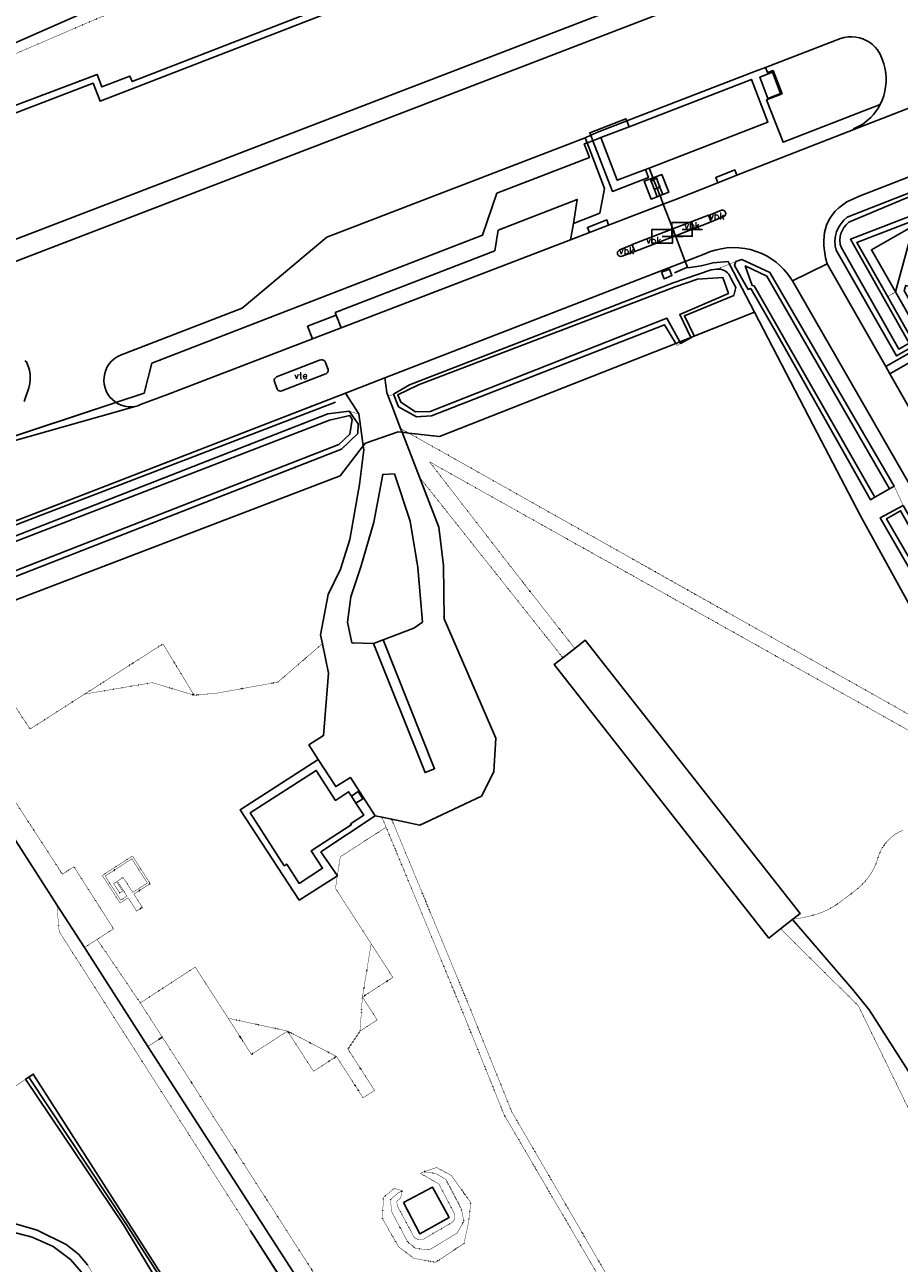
# Model space of a CAD drawing. Header units: millimetres. Extents: x 0 to 1134213, y -536989 to 313336.
# Tile 73 of 86: x 379802 to 507838, y -14998 to 166241. Entities that reach past the tile are written whole.
import ezdxf

# ---------------------------------------------------------------- set-up
doc = ezdxf.new("R2010")
doc.units = ezdxf.units.MM
doc.linetypes.add('DOT', pattern=[6.35, 0, -6.35])
for name, color, linetype in [('ondersteunendwaterdeel_oever_slootkant', 7, 'Continuous'), ('ondersteunendwegdeel_verkeerseiland', 7, 'Continuous'), ('overigbouwwerk_open_loods', 7, 'Continuous'), ('overigbouwwerk_overkapping', 7, 'Continuous'), ('panden', 7, 'Continuous'), ('tekst_ondersteunendwegdeel_onbegroeid', 7, 'Continuous'), ('terreindeelbegroeid', 7, 'DOT'), ('terreindeelonbegroeid', 7, 'DOT'), ('waterdeel', 4, 'Continuous'), ('wegdeel_opstelplaats', 7, 'Continuous'), ('wegdeel_parkeervlak', 7, 'Continuous'), ('wegdeel_rijbaan', 7, 'Continuous'), ('wegdeel_voetpad', 7, 'Continuous')]:
    doc.layers.add(name, color=color, linetype=linetype)
for name, color, linetype, true_color in [('plustopo_luifel', 7, 'Continuous', 0x8a193f), ('scheiding_doorgang', 7, 'Continuous', 0x8a193f), ('scheiding_hek', 7, 'Continuous', 0x8a193f), ('scheiding_tourniquette', 7, 'Continuous', 0x8a193f), ('spoor_trein', 7, 'Continuous', 0x8a193f), ('straatmeubilair_slagboom', 7, 'Continuous', 0xbb1bc3)]:
    doc.layers.add(name, color=color, linetype=linetype, true_color=true_color)
doc.styles.get("Standard").update_dxf_attribs({"font": 'arial.ttf'})

# ---------------------------------------------------------------- blocks, each defined once
blk = doc.blocks.new('065')
at = {"color": 0, "linetype": 'Continuous'}
blk.add_line((0, 0), (3, 0), dxfattribs=at)
blk.add_3dface([(-1.5, 1), (1.5, 1), (1.5, -1), (-1.5, -1)], dxfattribs=at)

msp = doc.modelspace()

# ---------------------------------------------------------------- linework, layer by layer
at = {"layer": 'ondersteunendwaterdeel_oever_slootkant'}
for points in [[(509707.7, 137515.4, 0), (501644.7, 134393.4, 0), (506144.7, 126437.4, 0), (510165.7, 119329.4, 0), (507447.7, 117780.4, 0), (498587.7, 133248.4, 0), (498460.7, 133898.4, 0), (498431.7, 134643.4, 0), (498514.7, 135338.4, 0), (498669.7, 135918.4, 0), (498939.7, 136554.4, 0), (499323.7, 137169.4, 0), (499714.7, 137631.4, 0), (500227.7, 138087.4, 0), (547955.7, 156758.4, 0)], [(508696.7, 140840.4, 0), (500463.7, 137353.4, 0), (500051.7, 136976.4, 0), (499738.7, 136582.4, 0), (499462.7, 136091.4, 0), (499308.7, 135683.4, 0), (499205.7, 135245.4, 0), (499161.7, 134721.4, 0), (499208.7, 134151.4, 0), (499322.7, 133681.4, 0), (507791.7, 118782.4, 0), (509277.7, 119629.4, 0), (500678.7, 134844.4, 0), (549140.7, 153541.4, 0)]]:
    msp.add_polyline3d(points, dxfattribs=at)
for points in [[(507101.7, 98737.4, 0), (506421.7, 98343.4, 0), (488452.7, 129468.4, 0), (485282.7, 130945.4, 0), (486289.7, 128102.4, 0), (486590.7, 128031.4, 0), (504262.7, 97090.4, 0), (503649.7, 96734.4, 0), (489660.7, 121440.4, 0), (486107.7, 127662.4, 0), (485720.7, 127502.4, 0), (483718.7, 131030.4, 0), (483928.7, 131592.4, 0), (484773.7, 131879.4, 0), (488903.7, 129980.4, 0)], [(483041.7, 129466.4, 0), (483161.7, 129180.4, 0), (483911.7, 127812.4, 0), (483599.7, 126623.4, 0), (476374.7, 123629.4, 0), (477820.7, 120701.4, 0), (477668.7, 120618.4, 0), (477341.7, 120439.4, 0), (477321.7, 120481.4, 0), (475691.7, 123863.4, 0), (482834.7, 126932.4, 0), (482018.7, 129255.4, 0), (478317.7, 129032.4, 0), (475007.7, 127892.4, 0), (437453.7, 113544.4, 0), (434421.7, 112065.4, 0), (434840.7, 110990.4, 0), (437026.7, 109579.4, 0), (439136.7, 109652.4, 0), (473822.7, 123282.4, 0), (475693.7, 119839.4, 0), (475110.7, 119609.4, 0), (473489.7, 122353.4, 0), (439373.7, 109022.4, 0), (437147.7, 108860.4, 0), (434538.7, 110342.4, 0), (433810.7, 112173.4, 0), (436113.7, 113549.4, 0), (474726.7, 128472.4, 0), (480315.7, 130367.4, 0), (481139.7, 130481.4, 0), (481473.7, 130489.4, 0), (481803.7, 130439.4, 0), (482119.7, 130331.4, 0), (482411.7, 130171.4, 0), (482671.7, 129961.4, 0), (482876.7, 129728.4, 0)], [(372310.7, 83100.4, 0), (370337.7, 88270.4, 0), (424195.7, 109281.4, 0), (427311.7, 109686.4, 0), (428606.7, 107865.4, 0), (428560.7, 106431.4, 0), (426195.7, 104112.4, 0)], [(372582.7, 84071.4, 0), (425785.7, 104835.4, 0), (427384.7, 106313.4, 0), (427719.7, 108461.4, 0), (427381.7, 109057.4, 0), (424400.7, 108371.4, 0), (371150.7, 87821.4, 0)], [(527322.7, 57820.4, 0), (528116.7, 59570.4, 0), (508036.7, 95111.4, 0), (505994.7, 93954.4, 0), (527054.7, 57661.4, 0), (526818.7, 57521.4, 0), (525790.7, 58156.4, 0), (505039.7, 94081.4, 0), (508405.7, 95893.4, 0), (528986.7, 60015.4, 0), (527747.7, 58072.4, 0)], [(429169.7, -62401.6, 0), (428418.7, -62889.6, 0), (419603.7, -49289.6, 0), (419059.7, -48450.6, 0), (418515.7, -47610.6, 0), (417972.7, -46772.6, 0), (417428.7, -45932.6, 0), (416884.7, -45094.6, 0), (416340.7, -44254.6, 0), (401533.7, -21408.6, 0), (394253.7, -9369.6, 0), (379930.7, 11924.4, 0), (380417.7, 12249.4, 0), (394578.7, -9185.6, 0), (412941.7, -37817.6, 0), (417411.7, -44754.6, 0), (418494.7, -46435.6, 0), (419577.7, -48116.6, 0), (428673.7, -62232.6, 0)]]:
    msp.add_polyline3d(points, close=True, dxfattribs=at)
at = {"layer": 'ondersteunendwegdeel_verkeerseiland'}
for points in [[(479932.7, 138341.4, 0), (480303.7, 137408.4, 0), (475073.7, 135375.4, 0), (474954.7, 135689.4, 0), (474810.7, 136027.4, 0), (474684.7, 136356.4, 0), (479917.7, 138376.4, 0)], [(480303.7, 137408.4, 0), (479932.7, 138341.4, 0), (481801.7, 139090.4, 0), (481989.7, 139110.4, 0), (482170.7, 139058.4, 0), (482318.7, 138941.4, 0), (482411.7, 138776.4, 0), (482435.7, 138599.4, 0), (482395.7, 138426.4, 0), (482295.7, 138278.4, 0), (482149.7, 138176.4, 0)], [(475073.7, 135375.4, 0), (469121.7, 133062.4, 0), (468752.7, 134025.4, 0), (468745.7, 134064.4, 0), (474684.7, 136356.4, 0), (474810.7, 136027.4, 0), (474954.7, 135689.4, 0)], [(469121.7, 133062.4, 0), (467246.7, 132359.4, 0), (467057.7, 132325.4, 0), (466869.7, 132366.4, 0), (466711.7, 132475.4, 0), (466605.7, 132635.4, 0), (466567.7, 132828.4, 0), (466607.7, 133020.4, 0), (466717.7, 133182.4, 0), (466882.7, 133289.4, 0), (468752.7, 134025.4, 0)], [(416314.7, 114170.4, 0), (416319.7, 114300.4, 0), (416361.7, 114424.4, 0), (416489.7, 114593.4, 0), (416669.7, 114705.4, 0), (422964.7, 117141.4, 0), (423143.7, 117188.4, 0), (423328.7, 117198.4, 0), (423511.7, 117170.4, 0), (423627.7, 117118.4, 0), (423722.7, 117033.4, 0), (423787.7, 116923.4, 0), (424217.7, 115803.4, 0), (424244.7, 115677.4, 0), (424230.7, 115549.4, 0), (424178.7, 115432.4, 0), (424062.7, 115288.4, 0), (423917.7, 115171.4, 0), (423752.7, 115087.4, 0), (417457.7, 112651.4, 0), (417248.7, 112613.4, 0), (417040.7, 112654.4, 0), (416927.7, 112717.4, 0), (416836.7, 112809.4, 0), (416774.7, 112923.4, 0), (416344.7, 114043.4, 0)]]:
    msp.add_polyline3d(points, close=True, dxfattribs=at)
at = {"layer": 'overigbouwwerk_open_loods'}
msp.add_polyline3d([(492246.7, 35336.4, 0), (490460.7, 33932.4, 0), (488751.7, 32589.4, 0), (457302.7, 72598.4, 0), (458591.7, 73611.4, 0), (460329.7, 74977.4, 0), (461862.7, 76182.4, 0), (493311.7, 36173.4, 0)], close=True, dxfattribs=at)
at = {"layer": 'overigbouwwerk_overkapping'}
for points in [[(488594.7, 155467.4, 0), (487403.7, 158566.4, 0), (489269.7, 159282.4, 0), (490465.7, 156169.4, 0)], [(473048.7, 130013.4, 0), (474200.7, 130459.4, 0), (474561.7, 129526.4, 0), (473409.7, 129080.4, 0)]]:
    msp.add_polyline3d(points, close=True, dxfattribs=at)
at = {"layer": 'panden'}
for points in [[(550320.7, 216858.4, 0), (555336.7, 203906.4, 0), (555695.7, 202979.4, 0), (375006.7, 133539.4, 0), (371379.7, 142991.4, 0), (371659.7, 143099.4, 0), (370648.7, 145734.4, 0), (374274.7, 147129.4, 0), (372732.7, 151136.4, 0), (389806.7, 157692.4, 0), (390822.7, 155051.4, 0), (544716.7, 214686.4, 0), (544114.7, 216297.4, 0), (549697.7, 218467.4, 0)], [(471203.7, 145275.4, 0), (470691.7, 145077.4, 0), (466559.7, 143479.4, 0), (464146.7, 149730.4, 0), (468279.7, 151326.4, 0), (486209.7, 158254.4, 0), (488619.7, 152010.4, 0)], [(427620.7, 53368.4, 0), (428297.7, 52318.4, 0), (429435.7, 50553.4, 0), (427494.7, 49301.4, 0), (427592.7, 49149.4, 0), (421738.7, 45372.4, 0), (423397.7, 42801.4, 0), (419977.7, 40594.4, 0), (418156.7, 43418.4, 0), (417782.7, 43177.4, 0), (412804.7, 50896.4, 0), (422452.7, 57119.4, 0), (425278.7, 52737.4, 0), (427219.7, 53989.4, 0)]]:
    msp.add_polyline3d(points, close=True, dxfattribs=at)
at = {"layer": 'plustopo_luifel'}
for points in [[(470691.7, 145077.4, 0), (471143.7, 143908.4, 0), (465843.7, 141863.4, 0), (462980.7, 149280.4, 0), (462675.7, 150069.4, 0), (462530.7, 150445.4, 0), (467828.7, 152492.4, 0), (467954.7, 152166.4, 0), (468279.7, 151326.4, 0)], [(472806.7, 141237.4, 0), (472406.7, 141085.4, 0), (471493.7, 140738.4, 0), (470488.7, 143345.4, 0), (471790.7, 143840.4, 0), (473079.7, 144329.4, 0), (474084.7, 141722.4, 0), (473205.7, 141388.4, 0), (472806.7, 141237.4, 0)]]:
    msp.add_polyline3d(points, dxfattribs=at)
at = {"layer": 'scheiding_doorgang'}
for p, q in [((471768.7, 143894.4), (471203.7, 145275.4)), ((472912.7, 140967.4), (473285.7, 139996.4)), ((473285.7, 139996.4), (474684.7, 136356.4)), ((474684.7, 136356.4), (474810.7, 136027.4)), ((474954.7, 135689.4), (475073.7, 135375.4)), ((475073.7, 135375.4), (476506.7, 131586.4)), ((476506.7, 131586.4), (476812.7, 130777.4)), ((434495.7, 106661.4), (429688.7, 105034.4))]:
    msp.add_line(p, q, dxfattribs=at)
at = {"layer": 'scheiding_hek'}
for p, q in [((462122.7, 148949.4), (462980.7, 149280.4)), ((462980.7, 149280.4), (464146.7, 149730.4)), ((471535.7, 143352.4), (471455.7, 143222.4)), ((471768.7, 143894.4), (471790.7, 143840.4)), ((471790.7, 143840.4), (471812.7, 143787.4)), ((471812.7, 143787.4), (471880.7, 143619.4)), ((472502.7, 143623.4), (472333.7, 143671.4)), ((471797.7, 142317.4), (471957.7, 142254.4)), ((472741.7, 141400.4), (472806.7, 141237.4)), ((472758.7, 142559.4), (472837.7, 142717.4)), ((472806.7, 141237.4), (472825.7, 141188.4)), ((472825.7, 141188.4), (472912.7, 140967.4)), ((474810.7, 136027.4), (474954.7, 135689.4)), ((476812.7, 130777.4), (474945.7, 129959.4)), ((482963.7, 131208.4), (486657.7, 124162.4)), ((486657.7, 124162.4), (477668.7, 120618.4)), ((475693.7, 119839.4), (475110.7, 119609.4)), ((477321.7, 120481.4), (475693.7, 119839.4)), ((477668.7, 120618.4), (477321.7, 120481.4)), ((425311.7, 111026.4), (369780.7, 89717.4)), ((374571.7, 104838.4), (393153.7, 110978.4)), ((435046.7, 106598.4), (434495.7, 106661.4)), ((436033.7, 106486.4), (435046.7, 106598.4)), ((429688.7, 105034.4), (429360.7, 104608.4)), ((375141.7, 51996.4), (384496.7, 37456.4)), ((384496.7, 37456.4), (388531.7, 31191.4)), ((388531.7, 31191.4), (397842.7, 16735.4)), ((397842.7, 16735.4), (465778.7, -88736.6))]:
    msp.add_line(p, q, dxfattribs=at)
for points in [[(319890.7, 137876.4, 0), (471949.7, 204783.4, 0), (578969.7, 233249.4, 0), (707015.7, 267206.4, 0), (838108.7, 294861.4, 0)], [(393153.7, 110978.4, 0), (397288.7, 112345.4, 0), (398430.7, 116708.4, 0), (446801.7, 135439.4, 0), (448936.7, 141591.4, 0), (462477.7, 146835.4, 0), (461720.7, 148794.4, 0), (462122.7, 148949.4, 0)], [(471880.7, 143619.4, 0), (471690.7, 143509.4, 0), (471535.7, 143352.4, 0)], [(472333.7, 143671.4, 0), (472110.7, 143677.4, 0), (471880.7, 143619.4, 0)], [(471957.7, 142254.4, 0), (472178.7, 142231.4, 0), (472396.7, 142274.4, 0)], [(472396.7, 142274.4, 0), (472401.7, 142276.5, 0), (472469.7, 142305.4, 0), (472630.7, 142413.4, 0), (472758.7, 142559.4, 0)], [(476870.7, 130653.4, 0), (478840.7, 130962.4, 0), (480578.7, 131422.4, 0), (482771.7, 131573.4, 0), (482963.7, 131208.4, 0)], [(521835.7, 58602.4, 0), (502181.7, 94395.4, 0), (495239.7, 107665.4, 0), (486657.7, 124162.4, 0)], [(475110.7, 119609.4, 0), (440528.7, 105973.4, 0), (436033.7, 106486.4, 0)], [(370686.7, 80624.4, 0), (373659.7, 82043.4, 0), (376716.7, 81420.4, 0), (425982.7, 100227.4, 0), (429360.7, 104608.4, 0)]]:
    msp.add_polyline3d(points, dxfattribs=at)
at = {"layer": 'scheiding_tourniquette'}
msp.add_polyline3d([(472741.7, 141400.4, 0), (472401.7, 142276.5, 0), (471880.7, 143619.4, 0)], dxfattribs=at)
at = {"layer": 'spoor_trein'}
msp.add_polyline3d([(492227.7, 35321.4, 0), (501167.7, 24863.4, 0), (503442.7, 22091.4, 0), (514509.7, 4749.4, 0), (523232.7, -10726.6, 0), (524848.7, -14331.6, 0), (525950.7, -17430.6, 0), (526813.7, -20552.6, 0), (527390.7, -23368.6, 0), (527648.7, -25055.6, 0), (527876.7, -27107.6, 0), (528038.7, -30043.6, 0), (527961.7, -33905.6, 0), (527635.7, -37199.6, 0), (527224.7, -39692.6, 0), (527077.7, -40423.6, 0), (527040.7, -40597.6, 0)], dxfattribs=at)
at = {"layer": 'terreindeelbegroeid'}
for points in [[(319890.7, 137876.4, 0), (399004.7, 172687.4, 0), (471949.7, 204783.4, 0), (707015.7, 267206.4, 0), (838108.7, 294861.4, 0), (839745.7, 290547.4, 0), (837171.7, 290030.4, 0), (800713.7, 282713.4, 0), (794585.7, 281473.4, 0), (746172.7, 271828.4, 0), (707660.7, 264156.4, 0), (674096.7, 255407.4, 0), (672636.7, 254766.4, 0), (597432.7, 234938.4, 0), (564094.7, 226085.4, 0), (550596.7, 222488.4, 0), (507852.7, 210194.4, 0), (472976.7, 200918.4, 0), (399749.7, 171171.4, 0), (376450.7, 161139.4, 0)], [(838108.7, 294861.4, 0), (707015.7, 267206.4, 0), (578969.7, 233249.4, 0), (471949.7, 204783.4, 0), (319890.7, 137876.4, 0)], [(376450.7, 161139.4, 0), (399749.7, 171171.4, 0), (401310.7, 167997.4, 0), (508622.7, 208205.4, 0), (507852.7, 210194.4, 0), (550596.7, 222488.4, 0), (551494.7, 220142.4, 0), (549377.7, 219328.4, 0), (542753.7, 216781.4, 0), (543434.7, 215261.4, 0), (395504.7, 157938.4, 0), (395200.7, 158721.4, 0), (391090.7, 157139.4, 0), (390381.7, 158984.4, 0), (367835.7, 150473.4, 0)], [(510896.7, 119112.4, 0), (505856.7, 116241.4, 0), (497289.7, 131258.4, 0), (497060.7, 132123.4, 0), (496882.7, 133169.4, 0), (496819.7, 133880.4, 0), (496803.7, 134593.4, 0), (496835.7, 135305.4, 0), (496902.7, 135853.4, 0), (497021.7, 136393.4, 0), (497192.7, 136918.4, 0), (497485.7, 137565.4, 0), (497768.7, 138051.4, 0), (498093.7, 138511.4, 0), (498456.7, 138941.4, 0), (498985.7, 139455.4, 0), (499564.7, 139912.4, 0), (500188.7, 140305.4, 0), (501023.7, 140737.4, 0), (501882.7, 141118.4, 0), (546767.7, 158560.4, 0)], [(547955.7, 156758.4, 0), (500227.7, 138087.4, 0), (499714.7, 137631.4, 0), (499323.7, 137169.4, 0), (498939.7, 136554.4, 0), (498669.7, 135918.4, 0), (498514.7, 135338.4, 0), (498431.7, 134643.4, 0), (498460.7, 133898.4, 0), (498587.7, 133248.4, 0), (507447.7, 117780.4, 0), (510165.7, 119329.4, 0), (506144.7, 126437.4, 0), (507284.7, 127138.4, 0), (511209.7, 120258.4, 0)], [(508405.7, 95893.4, 0), (507101.7, 98737.4, 0), (488903.7, 129980.4, 0), (484773.7, 131879.4, 0), (483928.7, 131592.4, 0), (482963.7, 131208.4, 0), (481139.7, 130481.4, 0), (480315.7, 130367.4, 0), (474726.7, 128472.4, 0), (436113.7, 113549.4, 0), (433810.7, 112173.4, 0), (433026.7, 111885.4, 0), (432819.7, 112447.4, 0), (432530.7, 114570.4, 0), (476506.7, 131586.4, 0), (479277.7, 132658.4, 0), (480077.7, 132998.4, 0), (480903.7, 133268.4, 0), (481749.7, 133465.4, 0), (482609.7, 133588.4, 0), (483477.7, 133636.4, 0), (484345.7, 133609.4, 0), (485208.7, 133507.4, 0), (486059.7, 133331.4, 0), (486891.7, 133082.4, 0), (487699.7, 132762.4, 0), (488476.7, 132373.4, 0), (489169.7, 131948.4, 0), (489806.7, 131482.4, 0), (490405.7, 130966.4, 0), (490959.7, 130406.4, 0), (491506.7, 129752.4, 0), (491861.7, 129259.4, 0), (492185.7, 128746.4, 0), (532165.7, 59304.4, 0)], [(521835.7, 58602.4, 0), (502181.7, 94395.4, 0), (495239.7, 107665.4, 0), (486657.7, 124162.4, 0), (477668.7, 120618.4, 0), (477820.7, 120701.4, 0), (476374.7, 123629.4, 0), (483599.7, 126623.4, 0), (483911.7, 127812.4, 0), (483161.7, 129180.4, 0), (483041.7, 129466.4, 0), (482876.7, 129728.4, 0), (482671.7, 129961.4, 0), (482411.7, 130171.4, 0), (482119.7, 130331.4, 0), (481803.7, 130439.4, 0), (481473.7, 130489.4, 0), (481139.7, 130481.4, 0), (482963.7, 131208.4, 0), (483928.7, 131592.4, 0), (483718.7, 131030.4, 0), (485720.7, 127502.4, 0), (486107.7, 127662.4, 0), (489660.7, 121440.4, 0), (503649.7, 96734.4, 0), (504262.7, 97090.4, 0), (506421.7, 98343.4, 0), (507101.7, 98737.4, 0), (508405.7, 95893.4, 0), (505039.7, 94081.4, 0), (525790.7, 58156.4, 0)], [(379796.7, 117060.4, 0), (380059.7, 116896.4, 0), (380311.7, 116300.4, 0), (380487.7, 115677.4, 0), (380586.7, 115037.4, 0), (380606.7, 114390.4, 0), (380546.7, 113745.4, 0), (380408.7, 113113.4, 0), (379716.7, 111104.4, 0)], [(536701.7, 62173.4, 0), (506461.7, 115181.4, 0), (511033.7, 117786.4, 0)], [(508398.7, 48351.4, 0), (507833.7, 48116.4, 0), (507302.7, 47812.4, 0), (506788.7, 47435.4, 0), (506314.7, 47007.4, 0), (505886.7, 46535.4, 0), (505508.7, 46021.4, 0), (505183.7, 45472.4, 0), (504916.7, 44893.4, 0), (504469.7, 43577.4, 0), (504171.7, 42887.4, 0), (503816.7, 42225.4, 0), (503406.7, 41595.4, 0), (502943.7, 41003.4, 0), (502433.7, 40451.4, 0), (501877.7, 39945.4, 0), (501004.7, 39233.4, 0), (500112.7, 38543.4, 0), (499289.7, 37941.4, 0), (498450.7, 37363.4, 0), (497850.7, 36991.4, 0), (497226.7, 36662.4, 0), (496580.7, 36377.4, 0), (495916.7, 36138.4, 0), (494801.7, 35815.4, 0), (493669.7, 35563.4, 0), (492246.7, 35336.4, 0), (493311.7, 36173.4, 0), (461862.7, 76182.4, 0), (460329.7, 74977.4, 0), (451184.7, 86640.4, 0), (439062.7, 102282.4, 0), (511960.7, 61437.4, 0)], [(369444.7, 80031.4, 0), (380578.7, 63167.4, 0), (388575.7, 68294.4, 0), (398492.7, 69965.4, 0), (404602.7, 68127.4, 0), (407964.7, 68435.4, 0), (416835.7, 70032.4, 0), (423384.7, 75669.4, 0), (424269.7, 71370.4, 0), (423556.7, 62208.4, 0), (421401.7, 60845.4, 0), (422760.7, 58696.4, 0), (411327.7, 51338.4, 0), (419998.7, 38153.4, 0), (425571.7, 41697.4, 0), (425290.7, 39866.4, 0), (430519.7, 31758.4, 0), (429239.7, 23964.4, 0), (428888.7, 18979.4, 0), (427117.7, 16343.4, 0), (431014.7, 10293.4, 0), (429334.7, 9208.4, 0), (425436.7, 15260.4, 0), (418285.7, 18976.4, 0), (409579.7, 20858.4, 0), (404762.7, 28336.4, 0), (396714.7, 23103.4, 0), (390396.7, 32394.4, 0), (392797.7, 33943.4, 0), (387003.7, 43029.4, 0), (385310.7, 41927.4, 0), (377721.7, 53623.4, 0)], [(452640.7, -63907.6, 0), (399944.7, 18089.4, 0), (396714.7, 23103.4, 0), (404762.7, 28336.4, 0), (409579.7, 20858.4, 0), (412991.7, 15560.4, 0), (418285.7, 18976.4, 0), (422075.7, 13092.4, 0), (425436.7, 15260.4, 0), (429334.7, 9208.4, 0), (431014.7, 10293.4, 0), (427117.7, 16343.4, 0), (428888.7, 18979.4, 0), (431407.7, 20603.4, 0), (429239.7, 23964.4, 0), (433693.7, 26837.4, 0), (430519.7, 31758.4, 0), (425290.7, 39866.4, 0), (425571.7, 41697.4, 0), (425999.7, 44480.4, 0), (432710.7, 48809.4, 0), (443568.7, 22624.4, 0), (450004.7, 6696.4, 0), (488821.7, -59554.6, 0)], [(516746.7, -7834.6, 0), (501838.7, 22691.4, 0), (490460.7, 33932.4, 0), (492246.7, 35336.4, 0), (493669.7, 35563.4, 0), (494801.7, 35815.4, 0), (495916.7, 36138.4, 0), (496580.7, 36377.4, 0), (497226.7, 36662.4, 0), (497850.7, 36991.4, 0), (498450.7, 37363.4, 0), (499289.7, 37941.4, 0), (500112.7, 38543.4, 0), (501004.7, 39233.4, 0), (501877.7, 39945.4, 0), (502433.7, 40451.4, 0), (502943.7, 41003.4, 0), (503406.7, 41595.4, 0), (503816.7, 42225.4, 0), (504171.7, 42887.4, 0), (504469.7, 43577.4, 0), (504916.7, 44893.4, 0), (505183.7, 45472.4, 0), (505508.7, 46021.4, 0), (505886.7, 46535.4, 0), (506314.7, 47007.4, 0), (506788.7, 47435.4, 0), (507302.7, 47812.4, 0), (507833.7, 48116.4, 0), (508398.7, 48351.4, 0)], [(374620.7, 8380.4, 0), (379930.7, 11924.4, 0), (394253.7, -9369.6, 0), (401533.7, -21408.6, 0), (416340.7, -44254.6, 0), (416884.7, -45094.6, 0), (417428.7, -45932.6, 0), (417972.7, -46772.6, 0), (418515.7, -47610.6, 0), (419059.7, -48450.6, 0), (419603.7, -49289.6, 0), (428418.7, -62889.6, 0), (416233.7, -70805.6, 0), (408595.7, -69552.6, 0), (409780.7, -53524.6, 0), (409768.7, -50427.6, 0), (409258.7, -48138.6, 0), (408354.7, -45785.6, 0), (388970.7, -15226.6, 0), (387661.7, -13675.6, 0), (385864.7, -12234.6, 0), (381633.7, -10167.6, 0), (378106.7, -9132.6, 0)], [(376798.7, -10112.6, 0), (380866.7, -11174.6, 0), (383973.7, -12565.6, 0), (386518.7, -14442.6, 0), (388113.7, -16284.6, 0), (391223.7, -21167.6, 0), (390222.7, -24748.6, 0), (390434.7, -27730.6, 0), (391383.7, -30218.6, 0), (392772.7, -32773.6, 0), (395180.7, -34437.6, 0), (399341.7, -36237.6, 0), (400778.7, -36172.6, 0), (407308.7, -46426.6, 0), (408183.7, -48698.6, 0), (408502.7, -50977.6, 0), (407060.7, -53322.6, 0), (405337.7, -55467.6, 0), (403264.7, -56784.6, 0), (400619.7, -58020.6, 0), (385618.7, -61741.6, 0), (370411.7, -71165.6, 0)]]:
    msp.add_polyline3d(points, dxfattribs=at)
for points in [[(505043.7, 154562.4, 0), (490822.7, 149056.4, 0), (488402.7, 155257.4, 0), (490685.7, 156151.4, 0), (489357.7, 159527.4, 0), (488537.7, 159248.4, 0), (488245.7, 160001.4, 0), (499221.7, 164220.4, 0), (499771.7, 164375.4, 0), (500336.7, 164464.4, 0), (500907.7, 164485.4, 0), (501477.7, 164439.4, 0), (502004.7, 164334.4, 0), (502516.7, 164170.4, 0), (503007.7, 163950.4, 0), (503470.7, 163677.4, 0), (503900.7, 163354.4, 0), (504291.7, 162985.4, 0), (504638.7, 162574.4, 0), (505020.7, 161916.4, 0), (505338.7, 161224.4, 0), (505588.7, 160505.4, 0), (505768.7, 159765.4, 0), (505866.7, 159121.4, 0), (505910.7, 158470.4, 0), (505902.7, 157819.4, 0), (505841.7, 157170.4, 0), (505727.7, 156528.4, 0), (505560.7, 155853.4, 0), (505332.7, 155196.4, 0)], [(462122.7, 148949.4, 0), (461720.7, 148794.4, 0), (462477.7, 146835.4, 0), (448936.7, 141591.4, 0), (446801.7, 135439.4, 0), (398430.7, 116708.4, 0), (397288.7, 112345.4, 0), (393153.7, 110978.4, 0), (393030.7, 111054.4, 0), (392631.7, 111382.4, 0), (392278.7, 111760.4, 0), (391978.7, 112181.4, 0), (391733.7, 112642.4, 0), (391552.7, 113131.4, 0), (391437.7, 113640.4, 0), (391391.7, 114160.4, 0), (391414.7, 114681.4, 0), (391506.7, 115195.4, 0), (391665.7, 115691.4, 0), (391889.7, 116163.4, 0), (392173.7, 116600.4, 0), (392513.7, 116996.4, 0), (392902.7, 117344.4, 0), (393334.7, 117636.4, 0), (393801.7, 117869.4, 0), (411633.7, 124770.4, 0), (424043.7, 135164.4, 0), (461831.7, 149701.4, 0)], [(460123.7, 137170.4, 0), (460704.7, 140672.4, 0), (449123.7, 136179.4, 0), (448604.7, 133182.4, 0), (425264.7, 124110.4, 0), (425404.7, 123743.4, 0), (421203.7, 122129.4, 0), (421920.7, 120262.4, 0), (400700.7, 112111.4, 0), (396753.7, 110662.4, 0), (396374.7, 110499.4, 0), (395977.7, 110377.4, 0), (395463.7, 110324.4, 0), (394946.7, 110338.4, 0), (394436.7, 110420.4, 0), (393941.7, 110569.4, 0), (393470.7, 110782.4, 0), (393153.7, 110978.4, 0), (397288.7, 112345.4, 0), (398430.7, 116708.4, 0), (446801.7, 135439.4, 0), (448936.7, 141591.4, 0), (462477.7, 146835.4, 0), (461720.7, 148794.4, 0), (462122.7, 148949.4, 0), (464697.7, 142278.4, 0), (463992.7, 138671.4, 0)], [(509933.7, 136823.4, 0), (503766.7, 133305.4, 0), (507284.7, 127138.4, 0), (506144.7, 126437.4, 0), (501644.7, 134393.4, 0), (509707.7, 137515.4, 0)], [(473048.7, 130013.4, 0), (473409.7, 129080.4, 0), (474561.7, 129526.4, 0), (474200.7, 130459.4, 0)], [(521835.7, 58602.4, 0), (514159.7, 62549.4, 0), (436033.7, 106486.4, 0), (440528.7, 105973.4, 0), (475110.7, 119609.4, 0), (475285.7, 119313.4, 0), (475820.7, 119606.4, 0), (477341.7, 120439.4, 0), (477668.7, 120618.4, 0), (486657.7, 124162.4, 0), (495239.7, 107665.4, 0), (502181.7, 94395.4, 0)], [(436033.7, 106486.4, 0), (434827.7, 107164.4, 0), (433523.7, 110531.4, 0), (433026.7, 111885.4, 0), (433810.7, 112173.4, 0), (434538.7, 110342.4, 0), (437147.7, 108860.4, 0), (439373.7, 109022.4, 0), (473489.7, 122353.4, 0), (475110.7, 119609.4, 0), (440528.7, 105973.4, 0)], [(475820.7, 119606.4, 0), (475285.7, 119313.4, 0), (475110.7, 119609.4, 0), (475693.7, 119839.4, 0)], [(428713.7, 109291.4, 0), (427311.7, 109686.4, 0), (424195.7, 109281.4, 0), (370337.7, 88270.4, 0), (370126.7, 88823.4, 0), (369780.7, 89717.4, 0), (369588.7, 90215.4, 0), (426778.7, 112344.4, 0)], [(428713.7, 109291.4, 0), (429360.7, 104608.4, 0), (425982.7, 100227.4, 0), (376716.7, 81420.4, 0), (373659.7, 82043.4, 0), (370686.7, 80624.4, 0), (368100.7, 87403.4, 0), (367544.7, 88859.4, 0), (369037.7, 89432.4, 0), (371543.7, 82867.4, 0), (372310.7, 83100.4, 0), (426195.7, 104112.4, 0), (428560.7, 106431.4, 0), (428606.7, 107865.4, 0), (427311.7, 109686.4, 0)], [(423384.7, 75669.4, 0), (416835.7, 70032.4, 0), (407964.7, 68435.4, 0), (404602.7, 68127.4, 0), (400031.7, 75640.4, 0), (388575.7, 68294.4, 0), (380578.7, 63167.4, 0), (369444.7, 80031.4, 0), (370686.7, 80624.4, 0), (373659.7, 82043.4, 0), (376716.7, 81420.4, 0), (425982.7, 100227.4, 0), (429360.7, 104608.4, 0), (429438.7, 104040.4, 0), (428808.7, 98957.4, 0), (427401.7, 90904.4, 0), (426016.7, 86563.4, 0), (424244.7, 82862.4, 0), (423116.7, 76972.4, 0)], [(432266.7, 76216.4, 0), (430872.7, 75685.4, 0), (427693.7, 75770.4, 0), (427052.7, 78796.4, 0), (427556.7, 82542.4, 0), (429006.7, 86896.4, 0), (430928.7, 93450.4, 0), (432222.7, 100437.4, 0), (433922.7, 100517.4, 0), (436245.7, 93598.4, 0), (437341.7, 86819.4, 0), (438026.7, 78829.4, 0), (436788.7, 77937.4, 0)], [(433528.7, 49970.4, 0), (437640.7, 49133.4, 0), (446665.7, 53361.4, 0), (448472.7, 56915.4, 0), (448767.7, 61831.4, 0), (441186.7, 79283.4, 0), (441107.7, 87090.4, 0), (440414.7, 92737.4, 0), (437582.7, 100050.4, 0), (458591.7, 73611.4, 0), (457302.7, 72598.4, 0), (488751.7, 32589.4, 0), (490460.7, 33932.4, 0), (501838.7, 22691.4, 0), (516746.7, -7834.6, 0), (526503.7, -20002.6, 0), (526368.7, -37276.6, 0), (520010.7, -47490.6, 0), (518184.7, -44288.6, 0), (515929.7, -45516.6, 0), (515388.7, -44536.6, 0), (489691.7, -59062.6, 0), (451116.7, 7145.4, 0), (444678.7, 23079.4, 0)], [(404602.7, 68127.4, 0), (398492.7, 69965.4, 0), (388575.7, 68294.4, 0), (400031.7, 75640.4, 0)], [(390396.7, 32394.4, 0), (388531.7, 31191.4, 0), (384496.7, 37456.4, 0), (375141.7, 51996.4, 0), (377721.7, 53623.4, 0), (385310.7, 41927.4, 0), (387003.7, 43029.4, 0), (392797.7, 33943.4, 0)], [(432109.7, 50259.4, 0), (432710.7, 48809.4, 0), (425999.7, 44480.4, 0), (425571.7, 41697.4, 0), (423170.7, 45202.4, 0), (431129.7, 50458.4, 0)], [(393758.7, 37716.4, 0), (394935.7, 38475.4, 0), (396181.7, 36543.4, 0), (397021.7, 37085.4, 0), (395775.7, 39017.4, 0), (398170.7, 40562.4, 0), (395569.7, 44595.4, 0), (391157.7, 41749.4, 0)], [(393848.7, 38131.4, 0), (391572.7, 41660.4, 0), (395479.7, 44181.4, 0), (397755.7, 40652.4, 0), (395613.7, 39269.4, 0), (394204.7, 41454.4, 0), (393363.7, 40912.4, 0), (394772.7, 38727.4, 0)], [(393711.7, 39173.4, 0), (394131.7, 39444.4, 0), (393237.7, 40830.4, 0), (392817.7, 40559.4, 0)], [(465778.7, -88736.6, 0), (465476.7, -88920.6, 0), (464169.7, -90217.6, 0), (459347.7, -82663.6, 0), (460975.7, -82110.6, 0), (459838.7, -80103.6, 0), (457941.7, -80463.6, 0), (454279.7, -74800.6, 0), (453371.7, -73358.6, 0), (448079.7, -64952.6, 0), (412849.7, -10256.6, 0), (384841.7, 33534.4, 0), (384496.7, 37456.4, 0), (388531.7, 31191.4, 0), (397842.7, 16735.4, 0)], [(396714.7, 23103.4, 0), (399944.7, 18089.4, 0), (397842.7, 16735.4, 0), (388531.7, 31191.4, 0), (390396.7, 32394.4, 0)], [(429239.7, 23964.4, 0), (430519.7, 31758.4, 0), (433693.7, 26837.4, 0)], [(428888.7, 18979.4, 0), (429239.7, 23964.4, 0), (431407.7, 20603.4, 0)], [(418285.7, 18976.4, 0), (412991.7, 15560.4, 0), (409579.7, 20858.4, 0)], [(425436.7, 15260.4, 0), (422075.7, 13092.4, 0), (418285.7, 18976.4, 0)], [(461537.7, -74977.6, 0), (461832.7, -75490.6, 0), (465604.7, -82033.6, 0), (467455.7, -85258.6, 0), (468520.7, -87113.6, 0), (466208.7, -88482.6, 0), (465778.7, -88736.6, 0), (397842.7, 16735.4, 0), (399944.7, 18089.4, 0), (452640.7, -63907.6, 0)], [(434256.7, -5955.6, 0), (434844.7, -5431.6, 0), (435041.7, -4389.6, 0), (433934.7, -4037.6, 0), (432307.7, -5340.6, 0), (432181.7, -8491.6, 0), (434525.7, -12582.6, 0), (436783.7, -14288.6, 0), (439950.7, -14858.6, 0), (444117.7, -12092.6, 0), (444778.7, -9044.6, 0), (445101.7, -6115.6, 0), (442251.7, -2143.6, 0), (440098.7, -1000.6, 0), (438267.7, -1607.6, 0), (437730.7, -1839.6, 0), (440437.7, -3410.6, 0), (442677.7, -7656.6, 0), (442765.7, -7905.6, 0), (442791.7, -8167.6, 0), (442754.7, -8429.6, 0), (442656.7, -8674.6, 0), (442503.7, -8889.6, 0), (442303.7, -9061.6, 0), (438119.7, -11502.6, 0), (437340.7, -11561.6, 0), (436797.7, -11152.6, 0), (434378.7, -6674.6, 0)], [(435041.7, -4389.6, 0), (434328.7, -4816.6, 0), (433358.7, -5676.6, 0), (433493.7, -7390.6, 0), (435866.7, -11871.6, 0), (437033.7, -12833.6, 0), (439036.7, -13036.6, 0), (443117.7, -10581.6, 0), (444106.7, -8827.6, 0), (443716.7, -7043.6, 0), (441473.7, -2751.6, 0), (439994.7, -1870.6, 0), (438267.7, -1607.6, 0), (440098.7, -1000.6, 0), (442251.7, -2143.6, 0), (445101.7, -6115.6, 0), (444778.7, -9044.6, 0), (444117.7, -12092.6, 0), (439950.7, -14858.6, 0), (436783.7, -14288.6, 0), (434525.7, -12582.6, 0), (432181.7, -8491.6, 0), (432307.7, -5340.6, 0), (433934.7, -4037.6, 0)], [(435041.7, -4389.6, 0), (434844.7, -5431.6, 0), (434256.7, -5955.6, 0), (434378.7, -6674.6, 0), (436797.7, -11152.6, 0), (437340.7, -11561.6, 0), (438119.7, -11502.6, 0), (442303.7, -9061.6, 0), (442503.7, -8889.6, 0), (442656.7, -8674.6, 0), (442754.7, -8429.6, 0), (442791.7, -8167.6, 0), (442765.7, -7905.6, 0), (442677.7, -7656.6, 0), (440437.7, -3410.6, 0), (437730.7, -1839.6, 0), (438267.7, -1607.6, 0), (439994.7, -1870.6, 0), (441473.7, -2751.6, 0), (443716.7, -7043.6, 0), (444106.7, -8827.6, 0), (443117.7, -10581.6, 0), (439036.7, -13036.6, 0), (437033.7, -12833.6, 0), (435866.7, -11871.6, 0), (433493.7, -7390.6, 0), (433358.7, -5676.6, 0), (434328.7, -4816.6, 0)], [(435233.7, -6118.6, 0), (437650.7, -10717.6, 0), (441937.7, -8289.6, 0), (439501.7, -3868.6, 0)]]:
    msp.add_polyline3d(points, close=True, dxfattribs=at)
at = {"layer": 'terreindeelonbegroeid'}
for points in [[(470691.7, 145077.4, 0), (471143.7, 143908.4, 0), (465843.7, 141863.4, 0), (462980.7, 149280.4, 0), (464146.7, 149730.4, 0), (466559.7, 143479.4, 0)], [(436033.7, 106486.4, 0), (435046.7, 106598.4, 0), (434827.7, 107164.4, 0)], [(436033.7, 106486.4, 0), (514159.7, 62549.4, 0), (521835.7, 58602.4, 0), (523063.7, 56365.4, 0), (524812.7, 55248.4, 0), (522171.7, 56074.4, 0), (511960.7, 61437.4, 0), (439062.7, 102282.4, 0), (451184.7, 86640.4, 0), (460329.7, 74977.4, 0), (458591.7, 73611.4, 0), (437582.7, 100050.4, 0), (435046.7, 106598.4, 0)], [(433528.7, 49970.4, 0), (444678.7, 23079.4, 0), (451116.7, 7145.4, 0), (489691.7, -59062.6, 0), (488821.7, -59554.6, 0), (450004.7, 6696.4, 0), (443568.7, 22624.4, 0), (432710.7, 48809.4, 0), (432109.7, 50259.4, 0)], [(396181.7, 36543.4, 0), (394935.7, 38475.4, 0), (393758.7, 37716.4, 0), (391157.7, 41749.4, 0), (395569.7, 44595.4, 0), (398170.7, 40562.4, 0), (395775.7, 39017.4, 0), (397021.7, 37085.4, 0)], [(393711.7, 39173.4, 0), (392817.7, 40559.4, 0), (393237.7, 40830.4, 0), (394131.7, 39444.4, 0)]]:
    msp.add_polyline3d(points, close=True, dxfattribs=at)
at = {"layer": 'waterdeel'}
for points in [[(592219.7, 171376.4, 0), (592515.7, 170738.4, 0), (588483.7, 168808.4, 0), (549140.7, 153541.4, 0), (500678.7, 134844.4, 0), (509277.7, 119629.4, 0), (507791.7, 118782.4, 0), (499322.7, 133681.4, 0), (499208.7, 134151.4, 0), (499161.7, 134721.4, 0), (499205.7, 135245.4, 0), (499308.7, 135683.4, 0), (499462.7, 136091.4, 0), (499738.7, 136582.4, 0), (500051.7, 136976.4, 0), (500463.7, 137353.4, 0), (508696.7, 140840.4, 0), (548261.7, 155927.4, 0), (587619.7, 170924.4, 0), (591617.7, 172277.4, 0)], [(506421.7, 98343.4, 0), (504262.7, 97090.4, 0), (486590.7, 128031.4, 0), (486289.7, 128102.4, 0), (485282.7, 130945.4, 0), (488452.7, 129468.4, 0)], [(477321.7, 120481.4, 0), (475693.7, 119839.4, 0), (473822.7, 123282.4, 0), (439136.7, 109652.4, 0), (437026.7, 109579.4, 0), (434840.7, 110990.4, 0), (434421.7, 112065.4, 0), (437453.7, 113544.4, 0), (475007.7, 127892.4, 0), (478317.7, 129032.4, 0), (482018.7, 129255.4, 0), (482834.7, 126932.4, 0), (475691.7, 123863.4, 0)], [(477341.7, 120439.4, 0), (475820.7, 119606.4, 0), (475693.7, 119839.4, 0), (477321.7, 120481.4, 0)], [(372582.7, 84071.4, 0), (371150.7, 87821.4, 0), (424400.7, 108371.4, 0), (427381.7, 109057.4, 0), (427719.7, 108461.4, 0), (427384.7, 106313.4, 0), (425785.7, 104835.4, 0)], [(527322.7, 57820.4, 0), (527054.7, 57661.4, 0), (505994.7, 93954.4, 0), (508036.7, 95111.4, 0), (528116.7, 59570.4, 0)], [(429169.7, -62401.6, 0), (428673.7, -62232.6, 0), (419577.7, -48116.6, 0), (418494.7, -46435.6, 0), (417411.7, -44754.6, 0), (412941.7, -37817.6, 0), (394578.7, -9185.6, 0), (380417.7, 12249.4, 0), (381056.7, 12676.4, 0), (412525.7, -36429.6, 0), (428951.7, -62060.6, 0)], [(435233.7, -6118.6, 0), (439501.7, -3868.6, 0), (441937.7, -8289.6, 0), (437650.7, -10717.6, 0)], [(453371.7, -73358.6, 0), (427094.7, -32528.6, 0), (412849.7, -10256.6, 0), (448079.7, -64952.6, 0)]]:
    msp.add_polyline3d(points, close=True, dxfattribs=at)
at = {"layer": 'wegdeel_opstelplaats'}
msp.add_polyline3d([(375006.7, 133539.4, 0), (555695.7, 202979.4, 0), (556771.7, 200179.4, 0), (376082.7, 130739.4, 0)], close=True, dxfattribs=at)
at = {"layer": 'wegdeel_parkeervlak'}
msp.add_polyline3d([(460123.7, 137170.4, 0), (459727.7, 134787.4, 0), (426116.7, 121874.4, 0), (425404.7, 123743.4, 0), (425264.7, 124110.4, 0), (448604.7, 133182.4, 0), (449123.7, 136179.4, 0), (460704.7, 140672.4, 0)], close=True, dxfattribs=at)
at = {"layer": 'wegdeel_rijbaan'}
for points in [[(376082.7, 130739.4, 0), (556771.7, 200179.4, 0)], [(521555.7, 158811.4, 0), (501179.7, 150913.4, 0), (501141.7, 151012.4, 0), (501836.7, 151331.4, 0), (502495.7, 151719.4, 0), (503110.7, 152172.4, 0), (503677.7, 152685.4, 0), (504072.7, 153113.4, 0), (504433.7, 153571.4, 0), (504757.7, 154055.4, 0), (505043.7, 154562.4, 0), (505332.7, 155196.4, 0), (505560.7, 155853.4, 0), (505727.7, 156528.4, 0), (505841.7, 157170.4, 0), (505902.7, 157819.4, 0), (505910.7, 158470.4, 0), (505866.7, 159121.4, 0), (505768.7, 159765.4, 0), (505588.7, 160505.4, 0), (505338.7, 161224.4, 0), (505020.7, 161916.4, 0), (504638.7, 162574.4, 0), (504291.7, 162985.4, 0), (503900.7, 163354.4, 0), (503470.7, 163677.4, 0), (503007.7, 163950.4, 0), (502516.7, 164170.4, 0), (502004.7, 164334.4, 0), (501477.7, 164439.4, 0), (500907.7, 164485.4, 0), (500336.7, 164464.4, 0), (499771.7, 164375.4, 0), (499221.7, 164220.4, 0), (488245.7, 160001.4, 0), (486771.7, 159434.4, 0), (467954.7, 152166.4, 0), (467828.7, 152492.4, 0), (462530.7, 150445.4, 0), (462675.7, 150069.4, 0), (461831.7, 149701.4, 0), (424043.7, 135164.4, 0), (411633.7, 124770.4, 0), (393801.7, 117869.4, 0), (393334.7, 117636.4, 0), (392902.7, 117344.4, 0), (392513.7, 116996.4, 0), (392173.7, 116600.4, 0), (391889.7, 116163.4, 0), (391665.7, 115691.4, 0), (391506.7, 115195.4, 0), (391414.7, 114681.4, 0), (391391.7, 114160.4, 0), (391437.7, 113640.4, 0), (391552.7, 113131.4, 0), (391733.7, 112642.4, 0), (391978.7, 112181.4, 0), (392278.7, 111760.4, 0), (392631.7, 111382.4, 0), (393030.7, 111054.4, 0), (393153.7, 110978.4, 0), (374571.7, 104838.4, 0)], [(546767.7, 158560.4, 0), (501882.7, 141118.4, 0), (501023.7, 140737.4, 0), (500188.7, 140305.4, 0), (499564.7, 139912.4, 0), (498985.7, 139455.4, 0), (498456.7, 138941.4, 0), (498093.7, 138511.4, 0), (497768.7, 138051.4, 0), (497485.7, 137565.4, 0), (497192.7, 136918.4, 0), (497021.7, 136393.4, 0), (496902.7, 135853.4, 0), (496835.7, 135305.4, 0), (496803.7, 134593.4, 0), (496819.7, 133880.4, 0), (496882.7, 133169.4, 0), (497060.7, 132123.4, 0), (497289.7, 131258.4, 0), (492185.7, 128746.4, 0), (491861.7, 129259.4, 0), (491506.7, 129752.4, 0), (490959.7, 130406.4, 0), (490405.7, 130966.4, 0), (489806.7, 131482.4, 0), (489169.7, 131948.4, 0), (488476.7, 132373.4, 0), (487699.7, 132762.4, 0), (486891.7, 133082.4, 0), (486059.7, 133331.4, 0), (485208.7, 133507.4, 0), (484345.7, 133609.4, 0), (483477.7, 133636.4, 0), (482609.7, 133588.4, 0), (481749.7, 133465.4, 0), (480903.7, 133268.4, 0), (480077.7, 132998.4, 0), (479277.7, 132658.4, 0), (476506.7, 131586.4, 0), (475073.7, 135375.4, 0), (480303.7, 137408.4, 0), (482149.7, 138176.4, 0), (482295.7, 138278.4, 0), (482395.7, 138426.4, 0), (482435.7, 138599.4, 0), (482411.7, 138776.4, 0), (482318.7, 138941.4, 0), (482170.7, 139058.4, 0), (481989.7, 139110.4, 0), (481801.7, 139090.4, 0), (479932.7, 138341.4, 0), (479917.7, 138376.4, 0), (474684.7, 136356.4, 0), (473285.7, 139996.4, 0), (475209.7, 140735.4, 0), (481273.7, 143118.4, 0), (484065.7, 144216.4, 0), (495654.7, 148771.4, 0), (501179.7, 150913.4, 0), (521555.7, 158811.4, 0)], [(372656.7, 103787.4, 0), (395977.7, 110377.4, 0), (396374.7, 110499.4, 0), (396753.7, 110662.4, 0), (400700.7, 112111.4, 0), (421920.7, 120262.4, 0), (426116.7, 121874.4, 0), (459727.7, 134787.4, 0), (462483.7, 135846.4, 0), (465290.7, 136924.4, 0), (473285.7, 139996.4, 0), (474684.7, 136356.4, 0), (468745.7, 134064.4, 0), (468752.7, 134025.4, 0), (466882.7, 133289.4, 0), (466717.7, 133182.4, 0), (466607.7, 133020.4, 0), (466567.7, 132828.4, 0), (466605.7, 132635.4, 0), (466711.7, 132475.4, 0), (466869.7, 132366.4, 0), (467057.7, 132325.4, 0), (467246.7, 132359.4, 0), (469121.7, 133062.4, 0), (475073.7, 135375.4, 0), (476506.7, 131586.4, 0), (432530.7, 114570.4, 0), (426778.7, 112344.4, 0), (369588.7, 90215.4, 0)], [(583783.7, -31226.6, 0), (567217.7, -2011.6, 0), (561833.7, 7688.4, 0), (532165.7, 59304.4, 0), (492185.7, 128746.4, 0), (497289.7, 131258.4, 0), (505856.7, 116241.4, 0), (506461.7, 115181.4, 0), (536701.7, 62173.4, 0), (538063.7, 59786.4, 0), (549918.7, 39005.4, 0), (556395.7, 27710.4, 0), (593839.7, -37999.6, 0)], [(379716.7, 111104.4, 0), (380408.7, 113113.4, 0), (380546.7, 113745.4, 0), (380606.7, 114390.4, 0), (380586.7, 115037.4, 0), (380487.7, 115677.4, 0), (380311.7, 116300.4, 0), (380059.7, 116896.4, 0), (379796.7, 117060.4, 0)]]:
    msp.add_polyline3d(points, dxfattribs=at)
for points in [[(467954.7, 152166.4, 0), (463822.7, 150570.4, 0), (462675.7, 150069.4, 0), (462530.7, 150445.4, 0), (467828.7, 152492.4, 0)], [(416314.7, 114170.4, 0), (416344.7, 114043.4, 0), (416774.7, 112923.4, 0), (416836.7, 112809.4, 0), (416927.7, 112717.4, 0), (417040.7, 112654.4, 0), (417248.7, 112613.4, 0), (417457.7, 112651.4, 0), (423752.7, 115087.4, 0), (423917.7, 115171.4, 0), (424062.7, 115288.4, 0), (424178.7, 115432.4, 0), (424230.7, 115549.4, 0), (424244.7, 115677.4, 0), (424217.7, 115803.4, 0), (423787.7, 116923.4, 0), (423722.7, 117033.4, 0), (423627.7, 117118.4, 0), (423511.7, 117170.4, 0), (423328.7, 117198.4, 0), (423143.7, 117188.4, 0), (422964.7, 117141.4, 0), (416669.7, 114705.4, 0), (416489.7, 114593.4, 0), (416361.7, 114424.4, 0), (416319.7, 114300.4, 0)], [(433026.7, 111885.4, 0), (433523.7, 110531.4, 0), (434827.7, 107164.4, 0), (435046.7, 106598.4, 0), (434495.7, 106661.4, 0), (429688.7, 105034.4, 0), (429360.7, 104608.4, 0), (428713.7, 109291.4, 0), (426778.7, 112344.4, 0), (432530.7, 114570.4, 0), (432819.7, 112447.4, 0)], [(395977.7, 110377.4, 0), (372656.7, 103787.4, 0), (373618.7, 104274.4, 0), (374571.7, 104838.4, 0), (393153.7, 110978.4, 0), (393470.7, 110782.4, 0), (393941.7, 110569.4, 0), (394436.7, 110420.4, 0), (394946.7, 110338.4, 0), (395463.7, 110324.4, 0)], [(435046.7, 106598.4, 0), (437582.7, 100050.4, 0), (440414.7, 92737.4, 0), (441107.7, 87090.4, 0), (441186.7, 79283.4, 0), (448767.7, 61831.4, 0), (448472.7, 56915.4, 0), (446665.7, 53361.4, 0), (437640.7, 49133.4, 0), (433528.7, 49970.4, 0), (432109.7, 50259.4, 0), (431129.7, 50458.4, 0), (427488.7, 56108.4, 0), (425328.7, 54755.4, 0), (422760.7, 58696.4, 0), (421401.7, 60845.4, 0), (423556.7, 62208.4, 0), (424269.7, 71370.4, 0), (423384.7, 75669.4, 0), (423116.7, 76972.4, 0), (424244.7, 82862.4, 0), (426016.7, 86563.4, 0), (427401.7, 90904.4, 0), (428808.7, 98957.4, 0), (429438.7, 104040.4, 0), (429360.7, 104608.4, 0), (429688.7, 105034.4, 0), (434495.7, 106661.4, 0)], [(430872.7, 75685.4, 0), (438424.7, 56809.4, 0), (439809.7, 57364.4, 0), (432266.7, 76216.4, 0), (436788.7, 77937.4, 0), (438026.7, 78829.4, 0), (437341.7, 86819.4, 0), (436245.7, 93598.4, 0), (433922.7, 100517.4, 0), (432222.7, 100437.4, 0), (430928.7, 93450.4, 0), (429006.7, 86896.4, 0), (427556.7, 82542.4, 0), (427052.7, 78796.4, 0), (427693.7, 75770.4, 0)]]:
    msp.add_polyline3d(points, close=True, dxfattribs=at)
at = {"layer": 'wegdeel_voetpad'}
for points in [[(367835.7, 150473.4, 0), (390381.7, 158984.4, 0), (391090.7, 157139.4, 0), (395200.7, 158721.4, 0), (395504.7, 157938.4, 0), (543434.7, 215261.4, 0), (542753.7, 216781.4, 0), (549377.7, 219328.4, 0), (549697.7, 218467.4, 0), (544114.7, 216297.4, 0), (544716.7, 214686.4, 0), (390822.7, 155051.4, 0), (389806.7, 157692.4, 0), (372732.7, 151136.4, 0)], [(370411.7, -71165.6, 0), (385618.7, -61741.6, 0), (400619.7, -58020.6, 0), (403264.7, -56784.6, 0), (405337.7, -55467.6, 0), (407060.7, -53322.6, 0), (408502.7, -50977.6, 0), (408183.7, -48698.6, 0), (407308.7, -46426.6, 0), (400778.7, -36172.6, 0), (391223.7, -21167.6, 0), (388113.7, -16284.6, 0), (386518.7, -14442.6, 0), (383973.7, -12565.6, 0), (380866.7, -11174.6, 0), (376798.7, -10112.6, 0)], [(378106.7, -9132.6, 0), (381633.7, -10167.6, 0), (385864.7, -12234.6, 0), (387661.7, -13675.6, 0), (388970.7, -15226.6, 0)]]:
    msp.add_polyline3d(points, dxfattribs=at)
for points in [[(488245.7, 160001.4, 0), (488537.7, 159248.4, 0), (489357.7, 159527.4, 0), (490685.7, 156151.4, 0), (488402.7, 155257.4, 0), (490822.7, 149056.4, 0), (505043.7, 154562.4, 0), (504757.7, 154055.4, 0), (504433.7, 153571.4, 0), (504072.7, 153113.4, 0), (503677.7, 152685.4, 0), (503110.7, 152172.4, 0), (502495.7, 151719.4, 0), (501836.7, 151331.4, 0), (501141.7, 151012.4, 0), (501179.7, 150913.4, 0), (495654.7, 148771.4, 0), (484065.7, 144216.4, 0), (483749.7, 145009.4, 0), (480960.7, 143904.4, 0), (481273.7, 143118.4, 0), (475209.7, 140735.4, 0), (473285.7, 139996.4, 0), (472912.7, 140967.4, 0), (472825.7, 141188.4, 0), (472806.7, 141237.4, 0), (473205.7, 141388.4, 0), (474084.7, 141722.4, 0), (473079.7, 144329.4, 0), (471790.7, 143840.4, 0), (471768.7, 143894.4, 0), (471203.7, 145275.4, 0), (488619.7, 152010.4, 0), (486209.7, 158254.4, 0), (468279.7, 151326.4, 0), (467954.7, 152166.4, 0), (486771.7, 159434.4, 0)], [(468279.7, 151326.4, 0), (464146.7, 149730.4, 0), (462980.7, 149280.4, 0), (462675.7, 150069.4, 0), (463822.7, 150570.4, 0), (467954.7, 152166.4, 0)], [(470691.7, 145077.4, 0), (471203.7, 145275.4, 0), (471768.7, 143894.4, 0), (471790.7, 143840.4, 0), (470488.7, 143345.4, 0), (471493.7, 140738.4, 0), (472406.7, 141085.4, 0), (472806.7, 141237.4, 0), (472825.7, 141188.4, 0), (472912.7, 140967.4, 0), (473285.7, 139996.4, 0), (465290.7, 136924.4, 0), (465003.7, 137678.4, 0), (462189.7, 136593.4, 0), (462483.7, 135846.4, 0), (459727.7, 134787.4, 0), (460123.7, 137170.4, 0), (463992.7, 138671.4, 0), (464697.7, 142278.4, 0), (462122.7, 148949.4, 0), (462980.7, 149280.4, 0), (465843.7, 141863.4, 0), (471143.7, 143908.4, 0)], [(462980.7, 149280.4, 0), (462122.7, 148949.4, 0), (461831.7, 149701.4, 0), (462675.7, 150069.4, 0)], [(484065.7, 144216.4, 0), (481273.7, 143118.4, 0), (480960.7, 143904.4, 0), (483749.7, 145009.4, 0)], [(471812.7, 143787.4, 0), (471425.7, 143639.4, 0), (471535.7, 143352.4, 0), (471957.7, 142254.4, 0), (472406.7, 141085.4, 0), (471493.7, 140738.4, 0), (470488.7, 143345.4, 0), (471790.7, 143840.4, 0)], [(473205.7, 141388.4, 0), (472806.7, 141237.4, 0), (472406.7, 141085.4, 0), (471957.7, 142254.4, 0), (471535.7, 143352.4, 0), (471425.7, 143639.4, 0), (471812.7, 143787.4, 0), (472227.7, 143947.4, 0), (472333.7, 143671.4, 0), (472758.7, 142559.4, 0)], [(473205.7, 141388.4, 0), (472758.7, 142559.4, 0), (472333.7, 143671.4, 0), (472227.7, 143947.4, 0), (471812.7, 143787.4, 0), (471790.7, 143840.4, 0), (473079.7, 144329.4, 0), (474084.7, 141722.4, 0)], [(465290.7, 136924.4, 0), (462483.7, 135846.4, 0), (462189.7, 136593.4, 0), (465003.7, 137678.4, 0)], [(507284.7, 127138.4, 0), (503766.7, 133305.4, 0), (509933.7, 136823.4, 0)], [(509681.7, 135523.4, 0), (511128.7, 135128.4, 0), (510310.7, 132137.4, 0), (511371.7, 131847.4, 0), (511054.7, 130689.4, 0), (509993.7, 130979.4, 0), (509176.7, 127989.4, 0), (508790.7, 128095.4, 0), (508666.7, 127642.4, 0), (508573.7, 127301.4, 0), (508697.7, 127084.4, 0), (512497.7, 120420.4, 0), (511916.7, 118289.4, 0), (511033.7, 117786.4, 0), (506461.7, 115181.4, 0), (505856.7, 116241.4, 0), (510896.7, 119112.4, 0), (511209.7, 120258.4, 0), (507284.7, 127138.4, 0), (509933.7, 136823.4, 0), (510030.7, 136796.4, 0)], [(426116.7, 121874.4, 0), (421920.7, 120262.4, 0), (421203.7, 122129.4, 0), (425404.7, 123743.4, 0)], [(430872.7, 75685.4, 0), (432266.7, 76216.4, 0), (439809.7, 57364.4, 0), (438424.7, 56809.4, 0)], [(431129.7, 50458.4, 0), (423170.7, 45202.4, 0), (425571.7, 41697.4, 0), (419998.7, 38153.4, 0), (411327.7, 51338.4, 0), (422760.7, 58696.4, 0), (425328.7, 54755.4, 0), (427488.7, 56108.4, 0)], [(428297.7, 52318.4, 0), (429306.7, 52968.4, 0), (428629.7, 54019.4, 0), (427620.7, 53368.4, 0), (427219.7, 53989.4, 0), (425278.7, 52737.4, 0), (422452.7, 57119.4, 0), (412804.7, 50896.4, 0), (417782.7, 43177.4, 0), (418156.7, 43418.4, 0), (419977.7, 40594.4, 0), (423397.7, 42801.4, 0), (421738.7, 45372.4, 0), (427592.7, 49149.4, 0), (427494.7, 49301.4, 0), (429435.7, 50553.4, 0)], [(428297.7, 52318.4, 0), (427620.7, 53368.4, 0), (428629.7, 54019.4, 0), (429306.7, 52968.4, 0)]]:
    msp.add_polyline3d(points, close=True, dxfattribs=at)

# ---------------------------------------------------------------- block references
at = {"layer": 'straatmeubilair_slagboom', "xscale": 1000, "yscale": 1000, "zscale": 1000}
for p in [(473133.2, 135257.6), (476043.5, 136290.5)]:
    msp.add_blockref('065', p, dxfattribs=at)

# ---------------------------------------------------------------- texts
at = {"layer": 'tekst_ondersteunendwegdeel_onbegroeid', "linetype": 'Continuous', "char_height": 1000, "width": 3000, "attachment_point": 5}
for s, insert in [('{\\fRomanS|b0|i0;vbk}', (481116.9, 138259.4)), ('{\\fRomanS|b0|i0;vbk}', (477482.2, 136875.9)), ('{\\fRomanS|b0|i0;vbk}', (471888.5, 134709.4)), ('{\\fRomanS|b0|i0;vbk}', (467895.7, 133175.4)), ('{\\fRomanS|b0|i0;vte}', (420235.8, 114905.9))]:
    msp.add_mtext(s, dxfattribs=dict(at, insert=insert))

doc.saveas('drawing.dxf')
